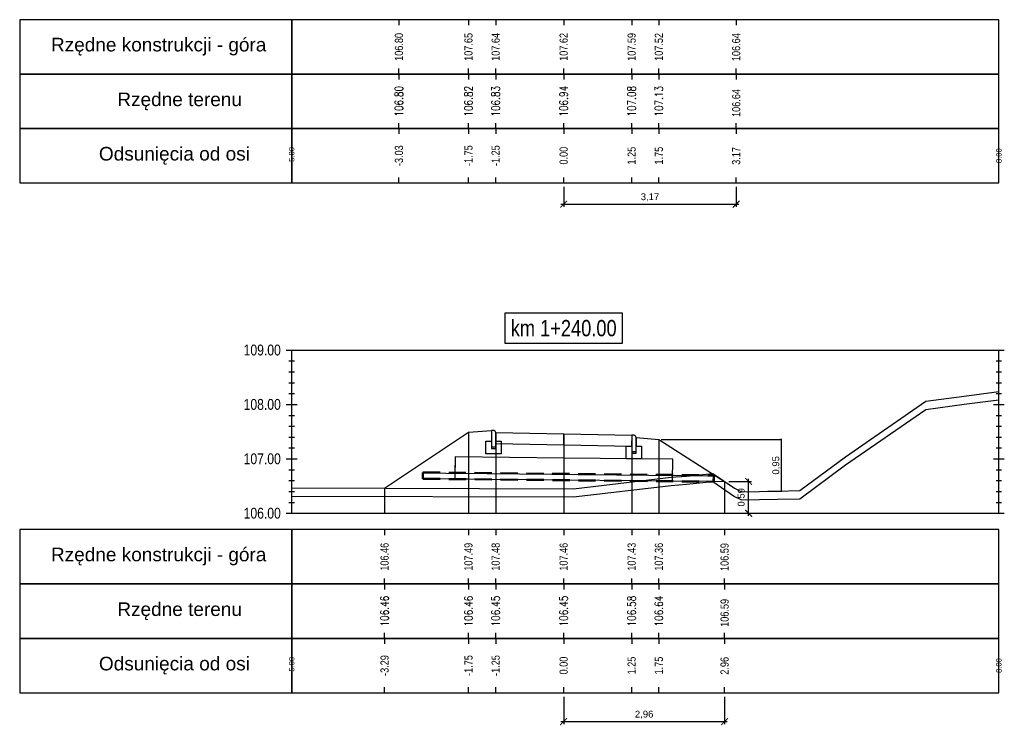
# Model space of a CAD drawing. Extents: x 7537626 to 7538805, y 5722894 to 5725486.
# Tile 57 of 90: x 7538457 to 7538476, y 5725455 to 5725468. Entities that reach past the tile are written whole.
import ezdxf

# ---------------------------------------------------------------- set-up
doc = ezdxf.new("R2010")
doc.units = 0
doc.header["$PDMODE"] = 35
doc.header["$PDSIZE"] = 0.3
doc.linetypes.add('HIDDEN', pattern=[9.525, 6.35, -3.175])
for name, color, linetype in [('C-DROGI-PROFILE', 7, 'Continuous'), ('C-DROGI-PROFILE-ETYKIETY', 7, 'Continuous'), ('C-DROGI-PRZEKROJE-ETYKIETY', 7, 'Continuous'), ('C-POPRZECZKA-przekrój', 2, 'Continuous'), ('C-POPRZECZKA-widok', 1, 'Continuous')]:
    doc.layers.add(name, color=color, linetype=linetype)
for name, color, linetype, true_color in [('C-humus', 7, 'Continuous', 0x003df5), ('C-Teren', 7, 'Continuous', 0x005716), ('poprzeczki', 7, 'Continuous', 0x0000d6)]:
    doc.layers.add(name, color=color, linetype=linetype, true_color=true_color)
doc.layers.add('Pom-plan', color=4, linetype='Continuous', plot=False)
doc.styles.add('2mm08', font='arial.ttf', dxfattribs={"width": 0.8})
doc.styles.add('opis_50', font='arial.ttf', dxfattribs={"height": 0.125})
doc.styles.get("Standard").update_dxf_attribs({"font": 'arial.ttf'})
doc.dimstyles.new('OPIS_50', dxfattribs={"dimscale": 0.5, "dimtxt": 0.125, "dimasz": 0.25, "dimexe": 0.1, "dimexo": 0.15, "dimgap": 0.1, "dimtad": 1, "dimzin": 0, "dimtxsty": 'opis_50', "dimblk": 'ARCHTICK', "dimcen": 0.15, "dimdle": 0.1, "dimaunit": 2, "dimadec": 4, "dimazin": 0, "dimtfac": 1, "dimtmove": 0, "dimatfit": 3, "dimfxl": 1, "dimarcsym": 0})

# ---------------------------------------------------------------- blocks, each defined once
blk = doc.blocks.new('_ArchTick')
at = {"color": 0, "linetype": 'ByBlock', "const_width": 0.15}
blk.add_lwpolyline([(-0.5, -0.5), (0.5, 0.5)], dxfattribs=at)
blk = doc.blocks.new('*D4')
at = {"layer": 'Defpoints', "color": 0, "transparency": 16777216}
for p in [(7538469.249, 5725460.643), (7538471.21, 5725459.69), (7538471.471, 5725459.69)]:
    blk.add_point(p, dxfattribs=at)
at = {"layer": 'poprzeczki', "color": 0, "lineweight": -2, "transparency": 16777216}
for p, q in [((7538469.264, 5725460.643), (7538471.481, 5725460.643)), ((7538471.471, 5725460.653), (7538471.471, 5725459.68)), ((7538471.225, 5725459.69), (7538471.481, 5725459.69))]:
    blk.add_line(p, q, dxfattribs=at)
at = {"layer": 'poprzeczki', "color": 0, "lineweight": -2, "transparency": 16777216, "xscale": 0.025, "yscale": 0.025, "zscale": 0.025}
for p, rotation in [((7538471.471, 5725460.643), 90), ((7538471.471, 5725459.69), 270)]:
    blk.add_blockref('_ArchTick', p, dxfattribs=dict(at, rotation=rotation))
at = {"layer": 'poprzeczki', "color": 0, "transparency": 16777216, "insert": (7538471.386, 5725460.167), "char_height": 0.125, "attachment_point": 5, "rotation": 90, "style": 'opis_50'}
blk.add_mtext('0,95', dxfattribs=at)
blk = doc.blocks.new('geokrata')
at = {"layer": 'C-POPRZECZKA-przekrój', "color": 172, "linetype": 'HIDDEN', "lineweight": 50, "ltscale": 0.05, "true_color": 0x0000cc}
for p, q in [((7538464.885, 5725469.743), (7538470.234, 5725469.689)), ((7538464.887, 5725469.627), (7538470.233, 5725469.573))]:
    blk.add_line(p, q, dxfattribs=at)
at = {"layer": 'C-POPRZECZKA-przekrój', "color": 98, "linetype": 'Continuous', "lineweight": 30, "true_color": 0x006100}
for p, q in [((7538464.892, 5725469.735), (7538465.726, 5725469.726)), ((7538464.893, 5725469.635), (7538465.725, 5725469.626)), ((7538469.225, 5725469.591), (7538470.225, 5725469.581))]:
    blk.add_line(p, q, dxfattribs=at)
for points in [[(7538467.479, 5725470.009), (7538465.479, 5725470.029), (7538465.475, 5725469.629), (7538469.475, 5725469.589), (7538469.479, 5725469.989), (7538467.479, 5725470.009), (7538465.479, 5725470.029), (7538465.476, 5725469.729), (7538470.226, 5725469.681)], [(7538464.892, 5725469.735), (7538464.893, 5725469.635)], [(7538470.225, 5725469.581), (7538470.226, 5725469.681)]]:
    blk.add_lwpolyline(points, dxfattribs=at)
at = {"layer": 'C-POPRZECZKA-przekrój', "color": 172, "linetype": 'HIDDEN', "lineweight": 50, "ltscale": 0.05, "true_color": 0x0000cc}
for points in [[(7538464.885, 5725469.743), (7538464.887, 5725469.627)], [(7538470.233, 5725469.573), (7538470.234, 5725469.689)]]:
    blk.add_lwpolyline(points, dxfattribs=at)
blk = doc.blocks.new('*D215')
at = {"layer": 'Defpoints', "color": 0, "transparency": 16777216}
for p in [(7538467.475, 5725465.361), (7538470.646, 5725465.361), (7538470.646, 5725464.969)]:
    blk.add_point(p, dxfattribs=at)
at = {"layer": 'Pom-plan', "color": 0, "lineweight": -2, "transparency": 16777216}
for p, q in [((7538467.475, 5725465.286), (7538467.475, 5725464.919)), ((7538470.646, 5725465.286), (7538470.646, 5725464.919)), ((7538467.425, 5725464.969), (7538470.696, 5725464.969))]:
    blk.add_line(p, q, dxfattribs=at)
at = {"layer": 'Pom-plan', "color": 0, "lineweight": -2, "transparency": 16777216, "xscale": 0.125, "yscale": 0.125, "zscale": 0.125, "rotation": 180}
blk.add_blockref('_ArchTick', (7538467.475, 5725464.969), dxfattribs=at)
at = {"layer": 'Pom-plan', "color": 0, "lineweight": -2, "transparency": 16777216, "xscale": 0.125, "yscale": 0.125, "zscale": 0.125}
blk.add_blockref('_ArchTick', (7538470.646, 5725464.969), dxfattribs=at)
at = {"layer": 'Pom-plan', "color": 0, "transparency": 16777216, "insert": (7538469.061, 5725465.094), "char_height": 0.125, "attachment_point": 5, "style": 'opis_50'}
blk.add_mtext('3,17', dxfattribs=at)
blk = doc.blocks.new('*D216')
at = {"layer": 'Defpoints', "color": 0, "transparency": 16777216}
for p in [(7538470.433, 5725459.872), (7538470.875, 5725459.872), (7538470.433, 5725459.286)]:
    blk.add_point(p, dxfattribs=at)
at = {"layer": 'Pom-plan', "color": 0, "lineweight": -2, "transparency": 16777216}
for p, q in [((7538470.875, 5725459.236), (7538470.875, 5725459.922)), ((7538470.508, 5725459.872), (7538470.925, 5725459.872)), ((7538470.508, 5725459.286), (7538470.925, 5725459.286))]:
    blk.add_line(p, q, dxfattribs=at)
at = {"layer": 'Pom-plan', "color": 0, "lineweight": -2, "transparency": 16777216, "xscale": 0.125, "yscale": 0.125, "zscale": 0.125}
for p, rotation in [((7538470.875, 5725459.872), 90), ((7538470.875, 5725459.286), 270)]:
    blk.add_blockref('_ArchTick', p, dxfattribs=dict(at, rotation=rotation))
at = {"layer": 'Pom-plan', "color": 0, "transparency": 16777216, "insert": (7538470.749, 5725459.579), "char_height": 0.125, "attachment_point": 5, "rotation": 90, "style": 'opis_50'}
blk.add_mtext('0,59', dxfattribs=at)
blk = doc.blocks.new('*D217')
at = {"layer": 'Defpoints', "color": 0, "transparency": 16777216}
for p in [(7538467.475, 5725455.986), (7538470.433, 5725455.986), (7538470.433, 5725455.456)]:
    blk.add_point(p, dxfattribs=at)
at = {"layer": 'Pom-plan', "color": 0, "lineweight": -2, "transparency": 16777216}
for p, q in [((7538467.475, 5725455.911), (7538467.475, 5725455.406)), ((7538470.433, 5725455.911), (7538470.433, 5725455.406)), ((7538467.425, 5725455.456), (7538470.483, 5725455.456))]:
    blk.add_line(p, q, dxfattribs=at)
at = {"layer": 'Pom-plan', "color": 0, "lineweight": -2, "transparency": 16777216, "xscale": 0.125, "yscale": 0.125, "zscale": 0.125, "rotation": 180}
blk.add_blockref('_ArchTick', (7538467.475, 5725455.456), dxfattribs=at)
at = {"layer": 'Pom-plan', "color": 0, "lineweight": -2, "transparency": 16777216, "xscale": 0.125, "yscale": 0.125, "zscale": 0.125}
blk.add_blockref('_ArchTick', (7538470.433, 5725455.456), dxfattribs=at)
at = {"layer": 'Pom-plan', "color": 0, "transparency": 16777216, "insert": (7538468.954, 5725455.581), "char_height": 0.125, "attachment_point": 5, "style": 'opis_50'}
blk.add_mtext('2,96', dxfattribs=at)

msp = doc.modelspace()

# ---------------------------------------------------------------- linework, layer by layer
at = {"layer": 'C-DROGI-PROFILE', "color": 7, "linetype": 'Continuous', "lineweight": -3}
for p, q in [((7538464.447, 5725468.361), (7538464.447, 5725468.261)), ((7538465.725, 5725468.361), (7538465.725, 5725468.261)), ((7538466.225, 5725468.361), (7538466.225, 5725468.261)), ((7538467.475, 5725468.361), (7538467.475, 5725468.261)), ((7538468.725, 5725468.361), (7538468.725, 5725468.261)), ((7538469.225, 5725468.361), (7538469.225, 5725468.261)), ((7538470.646, 5725468.361), (7538470.646, 5725468.261)), ((7538464.447, 5725467.361), (7538464.447, 5725467.461)), ((7538464.447, 5725467.361), (7538464.447, 5725467.261)), ((7538465.725, 5725467.361), (7538465.725, 5725467.461)), ((7538465.725, 5725467.361), (7538465.725, 5725467.261)), ((7538466.225, 5725467.361), (7538466.225, 5725467.461)), ((7538466.225, 5725467.361), (7538466.225, 5725467.261)), ((7538467.475, 5725467.361), (7538467.475, 5725467.461)), ((7538467.475, 5725467.361), (7538467.475, 5725467.261)), ((7538468.725, 5725467.361), (7538468.725, 5725467.461)), ((7538468.725, 5725467.361), (7538468.725, 5725467.261)), ((7538469.225, 5725467.361), (7538469.225, 5725467.461)), ((7538469.225, 5725467.361), (7538469.225, 5725467.261)), ((7538470.646, 5725467.361), (7538470.646, 5725467.461)), ((7538470.646, 5725467.361), (7538470.646, 5725467.261)), ((7538464.447, 5725466.361), (7538464.447, 5725466.461)), ((7538465.725, 5725466.361), (7538465.725, 5725466.461)), ((7538466.225, 5725466.361), (7538466.225, 5725466.461)), ((7538467.475, 5725466.361), (7538467.475, 5725466.461)), ((7538468.725, 5725466.361), (7538468.725, 5725466.461)), ((7538469.225, 5725466.361), (7538469.225, 5725466.461)), ((7538470.646, 5725466.361), (7538470.646, 5725466.461)), ((7538464.447, 5725466.361), (7538464.447, 5725466.261)), ((7538465.725, 5725466.361), (7538465.725, 5725466.261)), ((7538466.225, 5725466.361), (7538466.225, 5725466.261)), ((7538467.475, 5725466.361), (7538467.475, 5725466.261)), ((7538468.725, 5725466.361), (7538468.725, 5725466.261)), ((7538469.225, 5725466.361), (7538469.225, 5725466.261)), ((7538470.646, 5725466.361), (7538470.646, 5725466.261)), ((7538464.447, 5725465.361), (7538464.447, 5725465.461)), ((7538465.725, 5725465.361), (7538465.725, 5725465.461)), ((7538466.225, 5725465.361), (7538466.225, 5725465.461)), ((7538467.475, 5725465.361), (7538467.475, 5725465.461)), ((7538468.725, 5725465.361), (7538468.725, 5725465.461)), ((7538469.225, 5725465.361), (7538469.225, 5725465.461)), ((7538470.646, 5725465.361), (7538470.646, 5725465.461)), ((7538464.183, 5725458.986), (7538464.183, 5725458.886)), ((7538465.725, 5725458.986), (7538465.725, 5725458.886)), ((7538466.225, 5725458.986), (7538466.225, 5725458.886)), ((7538467.475, 5725458.986), (7538467.475, 5725458.886)), ((7538468.725, 5725458.986), (7538468.725, 5725458.886)), ((7538469.225, 5725458.986), (7538469.225, 5725458.886)), ((7538470.433, 5725458.986), (7538470.433, 5725458.886)), ((7538464.183, 5725457.986), (7538464.183, 5725458.086)), ((7538465.725, 5725457.986), (7538465.725, 5725458.086)), ((7538466.225, 5725457.986), (7538466.225, 5725458.086)), ((7538467.475, 5725457.986), (7538467.475, 5725458.086)), ((7538468.725, 5725457.986), (7538468.725, 5725458.086)), ((7538469.225, 5725457.986), (7538469.225, 5725458.086)), ((7538470.433, 5725457.986), (7538470.433, 5725458.086)), ((7538464.183, 5725457.986), (7538464.183, 5725457.886)), ((7538465.725, 5725457.986), (7538465.725, 5725457.886)), ((7538466.225, 5725457.986), (7538466.225, 5725457.886)), ((7538467.475, 5725457.986), (7538467.475, 5725457.886)), ((7538468.725, 5725457.986), (7538468.725, 5725457.886)), ((7538469.225, 5725457.986), (7538469.225, 5725457.886)), ((7538470.433, 5725457.986), (7538470.433, 5725457.886)), ((7538464.183, 5725456.986), (7538464.183, 5725457.086)), ((7538464.183, 5725456.986), (7538464.183, 5725456.886)), ((7538465.725, 5725456.986), (7538465.725, 5725457.086)), ((7538465.725, 5725456.986), (7538465.725, 5725456.886)), ((7538466.225, 5725456.986), (7538466.225, 5725457.086)), ((7538466.225, 5725456.986), (7538466.225, 5725456.886)), ((7538467.475, 5725456.986), (7538467.475, 5725457.086)), ((7538467.475, 5725456.986), (7538467.475, 5725456.886)), ((7538468.725, 5725456.986), (7538468.725, 5725457.086)), ((7538468.725, 5725456.986), (7538468.725, 5725456.886)), ((7538469.225, 5725456.986), (7538469.225, 5725457.086)), ((7538469.225, 5725456.986), (7538469.225, 5725456.886)), ((7538470.433, 5725456.986), (7538470.433, 5725457.086)), ((7538470.433, 5725456.986), (7538470.433, 5725456.886)), ((7538464.183, 5725455.986), (7538464.183, 5725456.086)), ((7538465.725, 5725455.986), (7538465.725, 5725456.086)), ((7538466.225, 5725455.986), (7538466.225, 5725456.086)), ((7538467.475, 5725455.986), (7538467.475, 5725456.086)), ((7538468.725, 5725455.986), (7538468.725, 5725456.086)), ((7538469.225, 5725455.986), (7538469.225, 5725456.086)), ((7538470.433, 5725455.986), (7538470.433, 5725456.086))]:
    msp.add_line(p, q, dxfattribs=at)
at = {"layer": 'C-DROGI-PROFILE', "color": 1, "linetype": 'Continuous', "lineweight": -3}
for points in [[(7538462.475, 5725467.361), (7538462.475, 5725468.361), (7538457.475, 5725468.361), (7538457.475, 5725467.361)], [(7538462.475, 5725467.361), (7538475.475, 5725467.361), (7538475.475, 5725468.361), (7538462.475, 5725468.361)], [(7538462.475, 5725466.361), (7538462.475, 5725467.361), (7538457.475, 5725467.361), (7538457.475, 5725466.361)], [(7538462.475, 5725466.361), (7538475.475, 5725466.361), (7538475.475, 5725467.361), (7538462.475, 5725467.361)], [(7538462.475, 5725465.361), (7538462.475, 5725466.361), (7538457.475, 5725466.361), (7538457.475, 5725465.361)], [(7538462.475, 5725465.361), (7538475.475, 5725465.361), (7538475.475, 5725466.361), (7538462.475, 5725466.361)], [(7538462.475, 5725457.986), (7538462.475, 5725458.986), (7538457.475, 5725458.986), (7538457.475, 5725457.986)], [(7538462.475, 5725457.986), (7538475.475, 5725457.986), (7538475.475, 5725458.986), (7538462.475, 5725458.986)], [(7538462.475, 5725456.986), (7538462.475, 5725457.986), (7538457.475, 5725457.986), (7538457.475, 5725456.986)], [(7538462.475, 5725456.986), (7538475.475, 5725456.986), (7538475.475, 5725457.986), (7538462.475, 5725457.986)], [(7538462.475, 5725455.986), (7538462.475, 5725456.986), (7538457.475, 5725456.986), (7538457.475, 5725455.986)], [(7538462.475, 5725455.986), (7538475.475, 5725455.986), (7538475.475, 5725456.986), (7538462.475, 5725456.986)]]:
    msp.add_3dface(points, dxfattribs=at)
at = {"layer": 'C-DROGI-PRZEKROJE-ETYKIETY', "color": 1, "linetype": 'Continuous', "lineweight": -3}
for p, q in [((7538465.725, 5725460.775), (7538465.725, 5725459.286)), ((7538466.225, 5725460.769), (7538466.225, 5725459.286)), ((7538467.475, 5725460.744), (7538467.475, 5725459.286)), ((7538468.725, 5725460.719), (7538468.725, 5725459.286)), ((7538469.225, 5725460.645), (7538469.225, 5725459.286)), ((7538464.183, 5725459.747), (7538464.183, 5725459.286))]:
    msp.add_line(p, q, dxfattribs=at)
msp.add_lwpolyline([(7538470.433, 5725459.872), (7538470.433, 5725459.286)], dxfattribs=at)
at = {"layer": 'C-humus'}
for p, q in [((7538474.84, 5725461.29), (7538475.475, 5725461.372)), ((7538472.654, 5725460.176), (7538474.131, 5725461.195)), ((7538474.131, 5725461.195), (7538474.84, 5725461.29)), ((7538471.818, 5725459.552), (7538472.654, 5725460.176)), ((7538467.653, 5725459.586), (7538469.449, 5725459.799)), ((7538469.449, 5725459.799), (7538469.731, 5725459.821)), ((7538469.731, 5725459.821), (7538470.218, 5725459.87)), ((7538470.218, 5725459.87), (7538470.617, 5725459.595)), ((7538462.475, 5725459.603), (7538467.653, 5725459.586)), ((7538470.617, 5725459.595), (7538470.745, 5725459.532)), ((7538470.745, 5725459.532), (7538471.405, 5725459.544)), ((7538471.405, 5725459.544), (7538471.818, 5725459.552))]:
    msp.add_line(p, q, dxfattribs=at)
at = {"layer": 'C-POPRZECZKA-przekrój', "color": 2, "linetype": 'Continuous', "lineweight": -3}
for p, q in [((7538465.725, 5725460.775), (7538466.145, 5725460.809)), ((7538466.185, 5725460.809), (7538466.145, 5725460.809)), ((7538466.145, 5725460.809), (7538466.145, 5725460.479)), ((7538466.19, 5725460.809), (7538466.185, 5725460.809)), ((7538466.199, 5725460.806), (7538466.19, 5725460.809)), ((7538466.207, 5725460.802), (7538466.199, 5725460.806)), ((7538466.213, 5725460.797), (7538466.207, 5725460.802)), ((7538466.218, 5725460.792), (7538466.213, 5725460.797)), ((7538466.222, 5725460.785), (7538466.218, 5725460.792)), ((7538466.224, 5725460.776), (7538466.222, 5725460.785)), ((7538464.183, 5725459.747), (7538465.725, 5725460.775)), ((7538466.045, 5725460.379), (7538466.045, 5725460.609)), ((7538466.045, 5725460.609), (7538466.145, 5725460.609)), ((7538466.145, 5725460.609), (7538466.145, 5725460.509)), ((7538466.225, 5725460.769), (7538466.224, 5725460.776)), ((7538466.225, 5725460.769), (7538467.475, 5725460.744)), ((7538466.225, 5725460.769), (7538466.226, 5725460.569)), ((7538466.225, 5725460.479), (7538466.225, 5725460.769)), ((7538466.225, 5725460.769), (7538466.225, 5725460.609)), ((7538466.225, 5725460.609), (7538466.325, 5725460.609)), ((7538466.325, 5725460.609), (7538466.325, 5725460.379)), ((7538467.475, 5725460.544), (7538467.475, 5725460.744)), ((7538467.475, 5725460.744), (7538468.725, 5725460.719)), ((7538468.725, 5725460.719), (7538468.724, 5725460.519)), ((7538468.765, 5725460.719), (7538468.725, 5725460.719)), ((7538468.725, 5725460.719), (7538468.725, 5725460.389)), ((7538468.77, 5725460.719), (7538468.765, 5725460.719)), ((7538468.779, 5725460.716), (7538468.77, 5725460.719)), ((7538468.787, 5725460.712), (7538468.779, 5725460.716)), ((7538468.793, 5725460.707), (7538468.787, 5725460.712)), ((7538468.798, 5725460.702), (7538468.793, 5725460.707)), ((7538468.802, 5725460.695), (7538468.798, 5725460.702)), ((7538468.804, 5725460.686), (7538468.802, 5725460.695)), ((7538468.805, 5725460.679), (7538468.804, 5725460.686)), ((7538468.805, 5725460.389), (7538468.805, 5725460.679)), ((7538468.805, 5725460.679), (7538468.805, 5725460.519)), ((7538468.805, 5725460.679), (7538469.225, 5725460.645)), ((7538469.225, 5725460.645), (7538470.433, 5725459.872)), ((7538466.145, 5725460.509), (7538466.225, 5725460.509)), ((7538466.145, 5725460.479), (7538466.225, 5725460.479)), ((7538466.226, 5725460.569), (7538467.475, 5725460.544)), ((7538467.475, 5725460.544), (7538468.724, 5725460.519)), ((7538468.625, 5725460.289), (7538468.625, 5725460.519)), ((7538468.625, 5725460.519), (7538468.725, 5725460.519)), ((7538468.725, 5725460.519), (7538468.725, 5725460.419)), ((7538468.725, 5725460.419), (7538468.805, 5725460.419)), ((7538468.805, 5725460.519), (7538468.905, 5725460.519)), ((7538468.905, 5725460.519), (7538468.905, 5725460.289)), ((7538466.325, 5725460.379), (7538466.045, 5725460.379)), ((7538468.905, 5725460.289), (7538468.625, 5725460.289)), ((7538468.725, 5725460.389), (7538468.805, 5725460.389))]:
    msp.add_line(p, q, dxfattribs=at)
at = {"layer": 'C-POPRZECZKA-przekrój'}
msp.add_lwpolyline([(7538470.225, 5725459.874), (7538470.433, 5725459.872)], dxfattribs=at)
at = {"layer": 'C-POPRZECZKA-widok', "color": 1, "linetype": 'Continuous', "lineweight": -3}
for p, q in [((7538462.375, 5725462.286), (7538475.575, 5725462.286)), ((7538462.475, 5725459.286), (7538462.475, 5725462.286)), ((7538475.475, 5725459.286), (7538475.475, 5725462.286)), ((7538462.425, 5725462.086), (7538462.525, 5725462.086)), ((7538475.425, 5725462.086), (7538475.525, 5725462.086)), ((7538462.425, 5725461.886), (7538462.525, 5725461.886)), ((7538475.425, 5725461.886), (7538475.525, 5725461.886)), ((7538462.425, 5725461.686), (7538462.525, 5725461.686)), ((7538475.425, 5725461.686), (7538475.525, 5725461.686)), ((7538462.425, 5725461.486), (7538462.525, 5725461.486)), ((7538475.425, 5725461.486), (7538475.525, 5725461.486)), ((7538462.375, 5725461.286), (7538462.575, 5725461.286)), ((7538462.425, 5725461.286), (7538462.525, 5725461.286)), ((7538475.375, 5725461.286), (7538475.575, 5725461.286)), ((7538475.425, 5725461.286), (7538475.525, 5725461.286)), ((7538462.425, 5725461.086), (7538462.525, 5725461.086)), ((7538475.425, 5725461.086), (7538475.525, 5725461.086)), ((7538462.425, 5725460.886), (7538462.525, 5725460.886)), ((7538475.425, 5725460.886), (7538475.525, 5725460.886)), ((7538462.425, 5725460.686), (7538462.525, 5725460.686)), ((7538475.425, 5725460.686), (7538475.525, 5725460.686)), ((7538462.425, 5725460.486), (7538462.525, 5725460.486)), ((7538475.425, 5725460.486), (7538475.525, 5725460.486)), ((7538462.375, 5725460.286), (7538462.575, 5725460.286)), ((7538462.425, 5725460.286), (7538462.525, 5725460.286)), ((7538475.375, 5725460.286), (7538475.575, 5725460.286)), ((7538475.425, 5725460.286), (7538475.525, 5725460.286)), ((7538462.425, 5725460.086), (7538462.525, 5725460.086)), ((7538475.425, 5725460.086), (7538475.525, 5725460.086)), ((7538462.425, 5725459.886), (7538462.525, 5725459.886)), ((7538475.425, 5725459.886), (7538475.525, 5725459.886)), ((7538462.425, 5725459.686), (7538462.525, 5725459.686)), ((7538475.425, 5725459.686), (7538475.525, 5725459.686)), ((7538462.425, 5725459.486), (7538462.525, 5725459.486)), ((7538475.425, 5725459.486), (7538475.525, 5725459.486)), ((7538462.375, 5725459.286), (7538475.575, 5725459.286))]:
    msp.add_line(p, q, dxfattribs=at)
at = {"layer": 'C-POPRZECZKA-widok', "color": 3, "linetype": 'Continuous', "lineweight": -3}
msp.add_3dface([(7538466.395, 5725462.411), (7538468.555, 5725462.411), (7538468.555, 5725462.968), (7538466.395, 5725462.968)], dxfattribs=at)
at = {"layer": 'C-Teren'}
for p, q in [((7538474.84, 5725461.44), (7538475.475, 5725461.522)), ((7538472.654, 5725460.326), (7538474.131, 5725461.345)), ((7538474.131, 5725461.345), (7538474.84, 5725461.44)), ((7538471.818, 5725459.702), (7538472.654, 5725460.326)), ((7538467.653, 5725459.736), (7538469.449, 5725459.949)), ((7538469.449, 5725459.949), (7538469.731, 5725459.971)), ((7538469.731, 5725459.971), (7538470.218, 5725460.02)), ((7538470.218, 5725460.02), (7538470.617, 5725459.745)), ((7538462.475, 5725459.753), (7538467.653, 5725459.736)), ((7538470.617, 5725459.745), (7538470.745, 5725459.682)), ((7538470.745, 5725459.682), (7538471.405, 5725459.694)), ((7538471.405, 5725459.694), (7538471.818, 5725459.702))]:
    msp.add_line(p, q, dxfattribs=at)

# ---------------------------------------------------------------- block references
at = {"layer": 'C-POPRZECZKA-przekrój'}
msp.add_blockref('geokrata', (0, -9.707), dxfattribs=at)

# ---------------------------------------------------------------- texts
at = {"layer": 'C-DROGI-PROFILE', "color": 2}
for s, p in [('Rzędne konstrukcji - góra', (7538458.05, 5725467.778)), ('Rzędne terenu', (7538459.27, 5725466.772)), ('Odsunięcia od osi', (7538458.931, 5725465.772)), ('Rzędne konstrukcji - góra', (7538458.05, 5725458.403)), ('Rzędne terenu', (7538459.27, 5725457.397)), ('Odsunięcia od osi', (7538458.931, 5725456.397))]:
    msp.add_text(s, height=0.25, dxfattribs=at).set_placement(p)
at = {"layer": 'C-DROGI-PROFILE-ETYKIETY', "color": 1, "style": '2mm08', "width": 0.8}
for s, p in [('106.64', (7538470.72, 5725467.6)), ('106.64', (7538470.721, 5725466.573)), ('3.17', (7538470.72, 5725465.693)), ('106.59', (7538470.507, 5725458.225)), ('106.59', (7538470.508, 5725457.198)), ('2.96', (7538470.507, 5725456.318))]:
    msp.add_text(s, height=0.15, rotation=90, dxfattribs=at).set_placement(p)
at = {"layer": 'C-DROGI-PROFILE-ETYKIETY', "color": 1, "linetype": 'Continuous', "lineweight": -3, "char_height": 0.15, "attachment_point": 5, "rotation": 90, "style": '2mm08'}
for s, insert in [('106.80', (7538464.447, 5725467.861)), ('107.65', (7538465.725, 5725467.861)), ('107.64', (7538466.225, 5725467.861)), ('107.62', (7538467.475, 5725467.861)), ('107.59', (7538468.725, 5725467.861)), ('107.52', (7538469.225, 5725467.861)), ('{\\Fsimplex.shx|c238;106.80}', (7538464.447, 5725466.861)), ('{\\Fsimplex.shx|c238;106.82}', (7538465.725, 5725466.861)), ('{\\Fsimplex.shx|c238;106.83}', (7538466.225, 5725466.861)), ('{\\Fsimplex.shx|c238;106.94}', (7538467.475, 5725466.861)), ('{\\Fsimplex.shx|c238;107.08}', (7538468.725, 5725466.861)), ('{\\Fsimplex.shx|c238;107.13}', (7538469.225, 5725466.861)), ('-3.03', (7538464.447, 5725465.861)), ('-1.75', (7538465.725, 5725465.861)), ('-1.25', (7538466.225, 5725465.861)), ('0.00', (7538467.475, 5725465.861)), ('1.25', (7538468.725, 5725465.861)), ('1.75', (7538469.225, 5725465.861)), ('106.46', (7538464.183, 5725458.486)), ('107.48', (7538466.225, 5725458.486)), ('107.46', (7538467.475, 5725458.486)), ('107.36', (7538469.225, 5725458.486)), ('107.49', (7538465.725, 5725458.486)), ('107.43', (7538468.725, 5725458.486)), ('{\\Fsimplex.shx|c238;106.46}', (7538464.183, 5725457.486)), ('{\\Fsimplex.shx|c238;106.46}', (7538465.725, 5725457.486)), ('{\\Fsimplex.shx|c238;106.45}', (7538466.225, 5725457.486)), ('{\\Fsimplex.shx|c238;106.45}', (7538467.475, 5725457.486)), ('{\\Fsimplex.shx|c238;106.58}', (7538468.725, 5725457.486)), ('{\\Fsimplex.shx|c238;106.64}', (7538469.225, 5725457.486)), ('-3.29', (7538464.183, 5725456.486)), ('-1.75', (7538465.725, 5725456.486)), ('-1.25', (7538466.225, 5725456.486)), ('0.00', (7538467.475, 5725456.486)), ('1.25', (7538468.725, 5725456.486)), ('1.75', (7538469.225, 5725456.486))]:
    msp.add_mtext(s, dxfattribs=dict(at, insert=insert))
at = {"layer": 'C-DROGI-PROFILE-ETYKIETY', "color": 7, "linetype": 'Continuous', "lineweight": -3, "char_height": 0.1, "attachment_point": 5, "rotation": 90, "style": '2mm08'}
for s, insert in [('-5.00', (7538462.475, 5725465.861)), ('8.00', (7538475.475, 5725465.861)), ('-5.00', (7538462.475, 5725456.486)), ('8.00', (7538475.475, 5725456.486))]:
    msp.add_mtext(s, dxfattribs=dict(at, insert=insert))
at = {"layer": 'C-POPRZECZKA-widok', "color": 3, "linetype": 'Continuous', "lineweight": -3, "insert": (7538467.475, 5725462.536), "char_height": 0.3, "attachment_point": 8, "style": '2mm08'}
msp.add_mtext('km 1+240.00', dxfattribs=at)
at = {"layer": 'C-POPRZECZKA-widok', "color": 1, "linetype": 'Continuous', "lineweight": -3, "char_height": 0.2, "attachment_point": 6, "style": '2mm08'}
for s, insert in [('109.00', (7538462.275, 5725462.286)), ('108.00', (7538462.275, 5725461.286)), ('107.00', (7538462.275, 5725460.286)), ('106.00', (7538462.275, 5725459.286))]:
    msp.add_mtext(s, dxfattribs=dict(at, insert=insert))

# ---------------------------------------------------------------- dimensions: what is measured, and where the dimension line sits
at = {"layer": 'Pom-plan'}
for base, p1, p2, picture, middle in [((7538470.646, 5725464.969), (7538467.475, 5725465.361), (7538470.646, 5725465.361), '*D215', (7538469.061, 5725465.094)), ((7538470.433, 5725455.456), (7538467.475, 5725455.986), (7538470.433, 5725455.986), '*D217', (7538468.954, 5725455.581))]:
    dim = msp.add_linear_dim(base=base, p1=p1, p2=p2, dimstyle='OPIS_50', dxfattribs=at)
    dim.commit()
    dim.dimension.update_dxf_attribs({"geometry": picture, "text_midpoint": middle})
dim = msp.add_linear_dim(base=(7538470.875, 5725459.872), p1=(7538470.433, 5725459.286), p2=(7538470.433, 5725459.872), angle=90, dimstyle='OPIS_50', dxfattribs=at)
dim.commit()
dim.dimension.update_dxf_attribs({"geometry": '*D216', "text_midpoint": (7538470.749, 5725459.579)})
at = {"layer": 'poprzeczki'}
dim = msp.add_linear_dim(base=(7538471.471, 5725459.69), p1=(7538469.249, 5725460.643), p2=(7538471.21, 5725459.69), angle=90, dimstyle='OPIS_50', override={"dimscale": 0.1}, dxfattribs=at)
dim.commit()
dim.dimension.update_dxf_attribs({"geometry": '*D4', "text_midpoint": (7538471.386, 5725460.167)})

doc.saveas('drawing.dxf')
